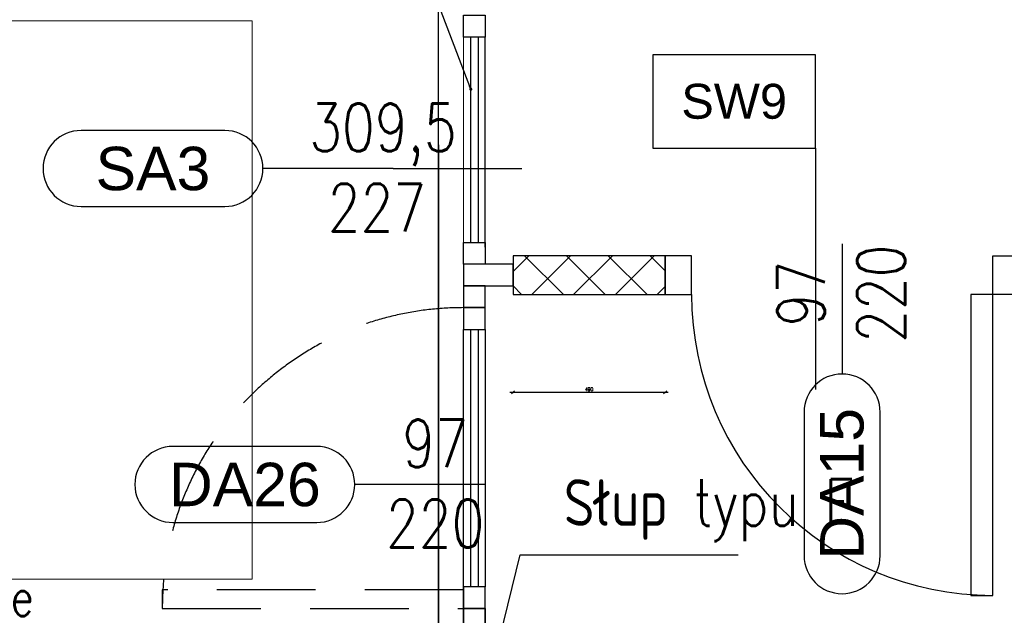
# Model space of a CAD drawing. Header units: centimetres. Extents: x -228435 to 111511, y -89367 to 428125.
# Tile 109 of 216: x -35889 to -32718, y 78583 to 80503. Entities that reach past the tile are written whole.
import ezdxf
from ezdxf.enums import TextEntityAlignment as Align

# ---------------------------------------------------------------- set-up
doc = ezdxf.new("R2010")
doc.units = ezdxf.units.CM
doc.header["$LTSCALE"] = 50
doc.header["$PDMODE"] = 35
doc.header["$PDSIZE"] = 0.1
for name, pattern in [('DASHDOT2', [12.7, 6.35, -3.175, 0, -3.175]), ('HIDDEN', [9.525, 6.35, -3.175]), ('HIDDENX2', [19.05, 12.7, -6.35])]:
    doc.linetypes.add(name, pattern=pattern)
doc.layers.get('0').update_dxf_attribs({"color": 8})
doc.layers.get('DEFPOINTS').update_dxf_attribs({"color": 8})
for name, color, linetype in [('ARCH_GK', 8, 'Continuous'), ('ARCH_INFO_ETYK_DRZWI', 8, 'Continuous'), ('ARCH_INFO_OPISY', 8, 'Continuous'), ('ARCH_INFO_OPISY_PRZEGRODY', 8, 'Continuous'), ('ARCH_INFO_OSIE_IST', 8, 'DASHDOT2'), ('ARCH_MUROWANE', 8, 'Continuous'), ('ARCH_PROFILE', 8, 'Continuous'), ('ARCH_SZKŁO', 8, 'Continuous'), ('ARCH_ŚLUSARKA_DRZWI', 8, 'Continuous'), ('Kondygnacja -1$0$ARCH_INFO_OPISY', 8, 'Continuous'), ('Osie rzutów$0$ARCH_INFO_OSIE_OPISY_IST', 8, 'Continuous')]:
    doc.layers.add(name, color=color, linetype=linetype)
for name, color, linetype, lineweight in [('ARCH_SUFITY_PODWIESZANE', 8, 'HIDDENX2', 9), ('ARCH_WIDOK', 8, 'Continuous', 13), ('kondygnacja +1_5$0$ARCH_INFO_WYMIARY', 8, 'Continuous', 9)]:
    doc.layers.add(name, color=color, linetype=linetype, lineweight=lineweight)
doc.styles.add('Arial', font='ARIAL.TTF')
doc.styles.add('kondygnacja +1_5$0$Romans', font='Romans.shx', dxfattribs={"width": 0.7})
doc.styles.add('Kondygnacja -1$0$ROMANS-50-CM', font='romans.shx', dxfattribs={"width": 0.8, "height": 10})
doc.styles.add('Romans', font='Romans.shx')
doc.styles.add('ROMANS-50-CM', font='romans.shx', dxfattribs={"width": 0.8, "height": 10})
doc.dimstyles.new('ISO-25', dxfattribs={"dimtxt": 2.5, "dimasz": 2.5, "dimexe": 1.25, "dimexo": 0.625, "dimtad": 1, "dimtxsty": 'Standard', "dimcen": 2.5, "dimadec": 0, "dimazin": 0, "dimtfac": 1, "dimtmove": 0, "dimatfit": 3, "dimfxl": 0, "dimarcsym": 0})
doc.dimstyles.new('kondygnacja +1_5$0$Wymiary 1-100', dxfattribs={"dimtxt": 12, "dimasz": 10, "dimexe": 5, "dimexo": 0, "dimgap": 4, "dimtad": 1, "dimrnd": 0.5, "dimzin": 12, "dimdsep": 46, "dimtxsty": 'kondygnacja +1_5$0$Romans', "dimblk": 'kondygnacja +1_5$0$_Oblique', "dimcen": 10, "dimdle": 10, "dimclrt": 55, "dimazin": 0, "dimtfac": 1, "dimtmove": 1, "dimatfit": 3, "dimfxl": 0, "dimtolj": 1, "dimtzin": 0, "dimarcsym": 0})

# ---------------------------------------------------------------- blocks, each defined once
blk = doc.blocks.new('SU Lampy kwadratowe +0')
at = {"layer": 'ARCH_SUFITY_PODWIESZANE', "ltscale": 2.5}
blk.add_lwpolyline([(8420, 12550), (8600, 12550), (8600, 12370), (8420, 12370)], close=True, dxfattribs=at)
blk = doc.blocks.new('T-drzwi_lewe-200')
at = {"layer": 'ARCH_INFO_ETYK_DRZWI'}
blk.add_line((0, 0), (-60, 0), dxfattribs=at)
blk.add_lwpolyline([(-77.5, 17.5), (-143.68, 17.5, 1), (-143.68, -17.5), (-77.5, -17.5, 1)], format="xyb", close=True, dxfattribs=at)
at = {"layer": 'ARCH_INFO_ETYK_DRZWI', "style": 'Arial'}
blk.add_attdef('ADS_DRZWI:ODPORNOŚĆ_OGNIOWA', text='', height=20, rotation=90, dxfattribs=at).set_placement((56.44, 0.12), align=Align.BOTTOM_CENTER)
at = {"layer": 'ARCH_INFO_ETYK_DRZWI', "style": 'Romans', "width": 0.8}
for tag, p in [('ADS_DRZWI:SZEROKOŚĆ', (-23, 7.91)), ('ADS_DRZWI:WYSOKOŚĆ', (-23, -29))]:
    blk.add_attdef(tag, text='', height=22, dxfattribs=at).set_placement(p, align=Align.CENTER)
at = {"layer": 'ARCH_INFO_ETYK_DRZWI', "style": 'Arial'}
blk.add_attdef('ADS_DRZWI:SYMBOL', text='', height=20, dxfattribs=at).set_placement((-110.59, 0), align=Align.MIDDLE)
blk = doc.blocks.new('T-drzwi_dół-200')
at = {"layer": 'ARCH_INFO_ETYK_DRZWI'}
blk.add_line((0, 0), (0, -60), dxfattribs=at)
blk.add_lwpolyline([(-17.5, -77.5), (-17.5, -143.68, 1), (17.5, -143.68), (17.5, -77.5, 1)], format="xyb", close=True, dxfattribs=at)
at = {"layer": 'ARCH_INFO_ETYK_DRZWI', "style": 'Romans', "width": 0.8}
for tag, p in [('ADS_DRZWI:SZEROKOŚĆ', (-7.91, -23)), ('ADS_DRZWI:WYSOKOŚĆ', (29, -23))]:
    blk.add_attdef(tag, text='', height=22, rotation=90, dxfattribs=at).set_placement(p, align=Align.CENTER)
at = {"layer": 'ARCH_INFO_ETYK_DRZWI', "color": 1, "style": 'Arial'}
blk.add_attdef('ADS_DRZWI:ODPORNOŚĆ_OGNIOWA', text='', height=22, dxfattribs=at).set_placement((-0.12, 13.28), align=Align.BOTTOM_CENTER)
at = {"layer": 'ARCH_INFO_ETYK_DRZWI', "style": 'Arial'}
blk.add_attdef('ADS_DRZWI:SYMBOL', text='', height=20, rotation=90, dxfattribs=at).set_placement((0, -110.59), align=Align.MIDDLE)
blk = doc.blocks.new('kondygnacja +1_5$0$_Oblique')
at = {"color": 0, "linetype": 'ByBlock', "lineweight": -2}
blk.add_line((-0.5, -0.5), (0.5, 0.5), dxfattribs=at)
blk = doc.blocks.new('*D1149')
at = {"layer": 'DEFPOINTS', "color": 0, "lineweight": 40}
for p in [(-32670, 79617.5, 6300), (-33810, 12461.8, 6300), (-33810, 12146.2)]:
    blk.add_point(p, dxfattribs=at)
at = {"layer": 'kondygnacja +1_5$0$ARCH_INFO_WYMIARY', "color": 0, "lineweight": -2}
for p, q in [((-32670, 12154.2), (-32670, 12141.2)), ((-32660, 12146.2), (-33820, 12146.2)), ((-33810, 12141.9), (-33810, 12141.2))]:
    blk.add_line(p, q, dxfattribs=at)
at = {"layer": 'kondygnacja +1_5$0$ARCH_INFO_WYMIARY', "color": 0, "lineweight": -2, "xscale": 10, "yscale": 10, "zscale": 10, "rotation": 180}
blk.add_blockref('kondygnacja +1_5$0$_Oblique', (-33810, 12146.2), dxfattribs=at)
at = {"layer": 'kondygnacja +1_5$0$ARCH_INFO_WYMIARY', "color": 0, "lineweight": -2, "xscale": 10, "yscale": 10, "zscale": 10}
blk.add_blockref('kondygnacja +1_5$0$_Oblique', (-32670, 12146.2), dxfattribs=at)
at = {"layer": 'kondygnacja +1_5$0$ARCH_INFO_WYMIARY', "color": 55, "insert": (-33240, 12156.2), "char_height": 12, "attachment_point": 5, "style": 'kondygnacja +1_5$0$Romans'}
blk.add_mtext('\\A1;1140', dxfattribs=at)
blk = doc.blocks.new('*D1150')
at = {"layer": 'DEFPOINTS', "color": 0, "lineweight": 40}
for p in [(-34300, 79617.5, 6300), (-33810, 79617.5, 6300), (-34300, 79302)]:
    blk.add_point(p, dxfattribs=at)
at = {"layer": 'kondygnacja +1_5$0$ARCH_INFO_WYMIARY', "color": 0, "lineweight": -2}
for p, q in [((-33800, 79302), (-34310, 79302)), ((-34300, 79297.6), (-34300, 79297)), ((-33810, 79297.6), (-33810, 79297))]:
    blk.add_line(p, q, dxfattribs=at)
at = {"layer": 'kondygnacja +1_5$0$ARCH_INFO_WYMIARY', "color": 0, "lineweight": -2, "xscale": 10, "yscale": 10, "zscale": 10, "rotation": 180}
blk.add_blockref('kondygnacja +1_5$0$_Oblique', (-34300, 79302), dxfattribs=at)
at = {"layer": 'kondygnacja +1_5$0$ARCH_INFO_WYMIARY', "color": 0, "lineweight": -2, "xscale": 10, "yscale": 10, "zscale": 10}
blk.add_blockref('kondygnacja +1_5$0$_Oblique', (-33810, 79302), dxfattribs=at)
at = {"layer": 'kondygnacja +1_5$0$ARCH_INFO_WYMIARY', "color": 55, "insert": (-34055, 79312), "char_height": 12, "attachment_point": 5, "style": 'kondygnacja +1_5$0$Romans'}
blk.add_mtext('\\A1;490', dxfattribs=at)
blk = doc.blocks.new('Osie rzutów')
at = {"layer": 'ARCH_INFO_OSIE_IST', "ltscale": 10}
for p, q in [((8660, 12255), (8660, 14290.38)), ((8660, 12510), (8660, 4623.26))]:
    blk.add_line(p, q, dxfattribs=at)

msp = doc.modelspace()

# ---------------------------------------------------------------- hatches: boundary and pattern name
at = {"layer": 'ARCH_MUROWANE', "linetype": 'Continuous', "lineweight": -3}
h = msp.add_hatch(dxfattribs=at)
h.set_pattern_fill('ANSI37', color=256, scale=30, style=0)
h.set_pattern_definition([(45, (-121140, -45000), (-67.35192, 67.35192), []), (135, (-121140, -45000), (-67.35192, -67.35192), [])])
h.paths.add_polyline_path([(-33810, 79742.5), (-34300, 79742.5), (-34300, 79617.5), (-33810, 79617.5)])
h.paths.add_polyline_path([(-31440, 79742.5), (-32670, 79742.5), (-32670, 79617.5), (-31440, 79617.5)])
h.paths.add_polyline_path([(-30420, 79742.5), (-31440, 79742.5), (-31440, 79617.5), (-30420, 79617.5)])
h.paths.add_polyline_path([(-30934.97218, 79594.75), (-30934.97218, 79778.75), (-30754.97217, 79778.75), (-30754.97217, 79594.75)], flags=9)

# ---------------------------------------------------------------- linework, layer by layer
at = {"layer": 'ARCH_GK', "linetype": 'Continuous', "lineweight": -3}
for p, q in [((-34300, 79742.5, 630), (-34300, 79617.5, 630)), ((-33810, 79742.5, 630), (-34300, 79742.5, 630)), ((-33810, 79617.5, 630), (-33810, 79742.5, 630)), ((-34300, 79617.5, 630), (-33810, 79617.5, 630))]:
    msp.add_line(p, q, dxfattribs=at)
at = {"layer": 'ARCH_INFO_ETYK_DRZWI', "linetype": 'Continuous', "lineweight": -3, "elevation": 630}
msp.add_lwpolyline([(-34685.91279, 80023.75), (-34271.57349, 80023.75)], dxfattribs=at)
at = {"layer": 'ARCH_INFO_OPISY_PRZEGRODY', "elevation": 6930}
msp.add_lwpolyline([(-33850.26877, 80089.61168), (-33325.26877, 80089.61168), (-33325.26877, 80389.61168), (-33850.26877, 80389.61168), (-33850.26877, 80089.61168)], close=True, dxfattribs=at)
msp.add_lwpolyline([(-33325.26877, 80089.61168), (-33325.26877, 79311.18761)], dxfattribs=at)
at = {"layer": 'ARCH_PROFILE', "elevation": 630}
for points in [[(-34390, 80447.5), (-34460, 80447.5), (-34460, 80517.5), (-34390, 80517.5)], [(-34390, 79715), (-34460, 79715), (-34460, 79785), (-34390, 79785)], [(-34460, 79715), (-34460, 79645), (-34300, 79645), (-34300, 79715)], [(-34390, 79645), (-34460, 79645), (-34460, 79575), (-34390, 79575)], [(-34390, 79575), (-34460, 79575), (-34460, 79505), (-34390, 79505)], [(-34390, 78675), (-34460, 78675), (-34460, 78605), (-34390, 78605)], [(-34390, 78605), (-34460, 78605), (-34460, 78535), (-34390, 78535)]]:
    msp.add_lwpolyline(points, close=True, dxfattribs=at)
at = {"layer": 'ARCH_SZKŁO', "elevation": 630}
for points in [[(-34436.25, 79785), (-34436.25, 80447.5)], [(-34411.25, 79785), (-34411.25, 80447.5)], [(-34437.5, 79505), (-34437.5, 78675)], [(-34412.5, 79505), (-34412.5, 78675)]]:
    msp.add_lwpolyline(points, dxfattribs=at)
at = {"layer": 'ARCH_WIDOK', "elevation": 630}
msp.add_lwpolyline([(-34460, 80447.5), (-34460, 79770)], dxfattribs=at)
at = {"layer": 'ARCH_ŚLUSARKA_DRZWI'}
for p, q in [((-34390, 79770, 630), (-34390, 80447.5, 630)), ((-34460, 78665, 630), (-34460, 79505, 630)), ((-34390, 79505, 630), (-34390, 78675, 630))]:
    msp.add_line(p, q, dxfattribs=at)
at = {"layer": 'ARCH_ŚLUSARKA_DRZWI', "linetype": 'Continuous', "lineweight": -3, "elevation": 630}
for points in [[(-33725, 79742.5), (-33810, 79742.5), (-33810, 79617.5), (-33725, 79617.5)], [(-32755, 79742.5), (-32670, 79742.5), (-32670, 79617.5), (-32755, 79617.5)], [(-34390, 79575), (-34390, 79645), (-34460, 79645), (-34460, 79575)], [(-32755, 79617.5), (-32825, 79617.5), (-32825, 78647.5), (-32755, 78647.5)], [(-34390, 78605), (-34390, 78535), (-34460, 78535), (-34460, 78605)]]:
    msp.add_lwpolyline(points, close=True, dxfattribs=at)
at = {"layer": 'ARCH_ŚLUSARKA_DRZWI', "linetype": 'HIDDEN', "lineweight": -3, "elevation": 630}
msp.add_lwpolyline([(-34460, 78605), (-34460, 78665), (-35430, 78665), (-35430, 78605)], close=True, dxfattribs=at)
at = {"layer": 'ARCH_ŚLUSARKA_DRZWI', "linetype": 'Continuous', "lineweight": -3}
msp.add_arc((-32755, 79617.5, 630), 970, 180, 270, dxfattribs=at)
at = {"layer": 'ARCH_ŚLUSARKA_DRZWI', "linetype": 'HIDDEN', "lineweight": -3}
msp.add_arc((-34460, 78605, 630), 970, 90, 180, dxfattribs=at)

# ---------------------------------------------------------------- block references
at = {"layer": 'ARCH_INFO_ETYK_DRZWI', "linetype": 'Continuous', "lineweight": -3}
ref = msp.add_blockref('T-drzwi_dół-200', (-34685.91279, 80023.75, 630), dxfattribs=dict(at, xscale=7, yscale=7, zscale=7, rotation=270))
ref.add_attrib('ADS_DRZWI:WYSOKOŚĆ', '227', dxfattribs={"height": 154, "style": 'Romans', "width": 0.8}).set_placement((-34738.5546, 79820.75, 630), align=Align.CENTER)
ref.add_attrib('ADS_DRZWI:SZEROKOŚĆ', '309,5', dxfattribs={"height": 154, "style": 'Romans', "width": 0.8}).set_placement((-34718.89379, 80079.12202, 630), align=Align.CENTER)
ref.add_attrib('ADS_DRZWI:SYMBOL', 'SA3', dxfattribs={"height": 140, "style": 'Arial'}).set_placement((-35460.03168, 80023.75, 630), align=Align.MIDDLE)
ref = msp.add_blockref('T-drzwi_dół-200', (-33240, 79781.10238, 630), dxfattribs=dict(at, xscale=7, yscale=7, zscale=7))
ref.add_attrib('ADS_DRZWI:WYSOKOŚĆ', '220', dxfattribs={"height": 154, "rotation": 90, "style": 'Romans', "width": 0.8}).set_placement((-33037, 79620.10238, 630), align=Align.CENTER)
ref.add_attrib('ADS_DRZWI:SZEROKOŚĆ', '97', dxfattribs={"height": 154, "rotation": 90, "style": 'Romans', "width": 0.8}).set_placement((-33295.37202, 79620.10238, 630), align=Align.CENTER)
ref.add_attrib('ADS_DRZWI:SYMBOL', 'DA15', dxfattribs={"height": 140, "rotation": 90, "style": 'Arial'}).set_placement((-33240, 79006.98349, 630), align=Align.MIDDLE)
ref = msp.add_blockref('T-drzwi_lewe-200', (-34390, 79005, 630), dxfattribs=dict(at, xscale=7, yscale=7, zscale=7))
ref.add_attrib('ADS_DRZWI:SYMBOL', 'DA26', dxfattribs={"height": 140, "style": 'Arial'}).set_placement((-35164.11889, 79005, 630), align=Align.MIDDLE)
ref.add_attrib('ADS_DRZWI:SZEROKOŚĆ', '97', dxfattribs={"height": 154, "style": 'Romans', "width": 0.8}).set_placement((-34551, 79060.37202, 630), align=Align.CENTER)
ref.add_attrib('ADS_DRZWI:WYSOKOŚĆ', '220', dxfattribs={"height": 154, "style": 'Romans', "width": 0.8}).set_placement((-34551, 78802, 630), align=Align.CENTER)
at = {"layer": 'ARCH_SUFITY_PODWIESZANE', "ltscale": 2.5, "xscale": 10, "yscale": 10, "zscale": 10}
msp.add_blockref('SU Lampy kwadratowe +0', (-121140, -45000, -5670), dxfattribs=at)
at = {"layer": 'Osie rzutów$0$ARCH_INFO_OSIE_OPISY_IST', "xscale": 10, "yscale": 10, "zscale": 10}
msp.add_blockref('Osie rzutów', (-121140, -45000, 630), dxfattribs=at)

# ---------------------------------------------------------------- texts
at = {"layer": 'ARCH_INFO_OPISY', "insert": (-34136.40618, 79021.78682, 630), "char_height": 150, "width": 6265.3267976, "attachment_point": 1, "style": 'ROMANS-50-CM'}
msp.add_mtext('Słup typu F', dxfattribs=at)
at = {"layer": 'ARCH_INFO_OPISY_PRZEGRODY', "insert": (-33587.76877, 80239.61168, 6930), "char_height": 112.5, "width": 525, "attachment_point": 5, "style": 'Arial'}
msp.add_mtext('SW9', dxfattribs=at)
at = {"layer": 'Kondygnacja -1$0$ARCH_INFO_OPISY', "insert": (-37222.88404, 78700.59309, -5670), "char_height": 120, "width": 1753.5073079, "attachment_point": 1, "style": 'Kondygnacja -1$0$ROMANS-50-CM'}
msp.add_mtext('Lokalizacja puszki ze stacyjką blokującą drzwi DZ5', dxfattribs=at)

# ---------------------------------------------------------------- dimensions: what is measured, and where the dimension line sits
at = {"layer": 'kondygnacja +1_5$0$ARCH_INFO_WYMIARY'}
for base, p1, p2, picture, middle in [((-34300, 79301.97746, -5670), (-33810, 79617.5, 630), (-34300, 79617.5, 630), '*D1150', (-34055, 79311.97746, -5670)), ((-33810, 12146.22746, -5670), (-32670, 79617.5, 630), (-33810, 12461.75, 630), '*D1149', (-33240, 12156.22746, -5670))]:
    dim = msp.add_linear_dim(base=base, p1=p1, p2=p2, dimstyle='kondygnacja +1_5$0$Wymiary 1-100', dxfattribs=at)
    dim.commit()
    dim.dimension.update_dxf_attribs({"geometry": picture, "text_midpoint": middle})

# ---------------------------------------------------------------- leaders
at = {"layer": 'ARCH_INFO_OPISY'}
for points in [[(-34436.25, 80279.41719, 630), (-34741.70824, 81079.66331, 630), (-37231.06507, 81079.66331, 630)], [(-34465.14996, 78016.24076, 630), (-34276.98527, 78778.23454, 630), (-33574.71181, 78778.23454, 630)]]:
    msp.add_leader(points, dimstyle='ISO-25', override={"dimscale": 5, "dimasz": 2, "dimtad": 0, "dimldrblk": 'Dot'}, dxfattribs=at)

doc.saveas('drawing.dxf')
